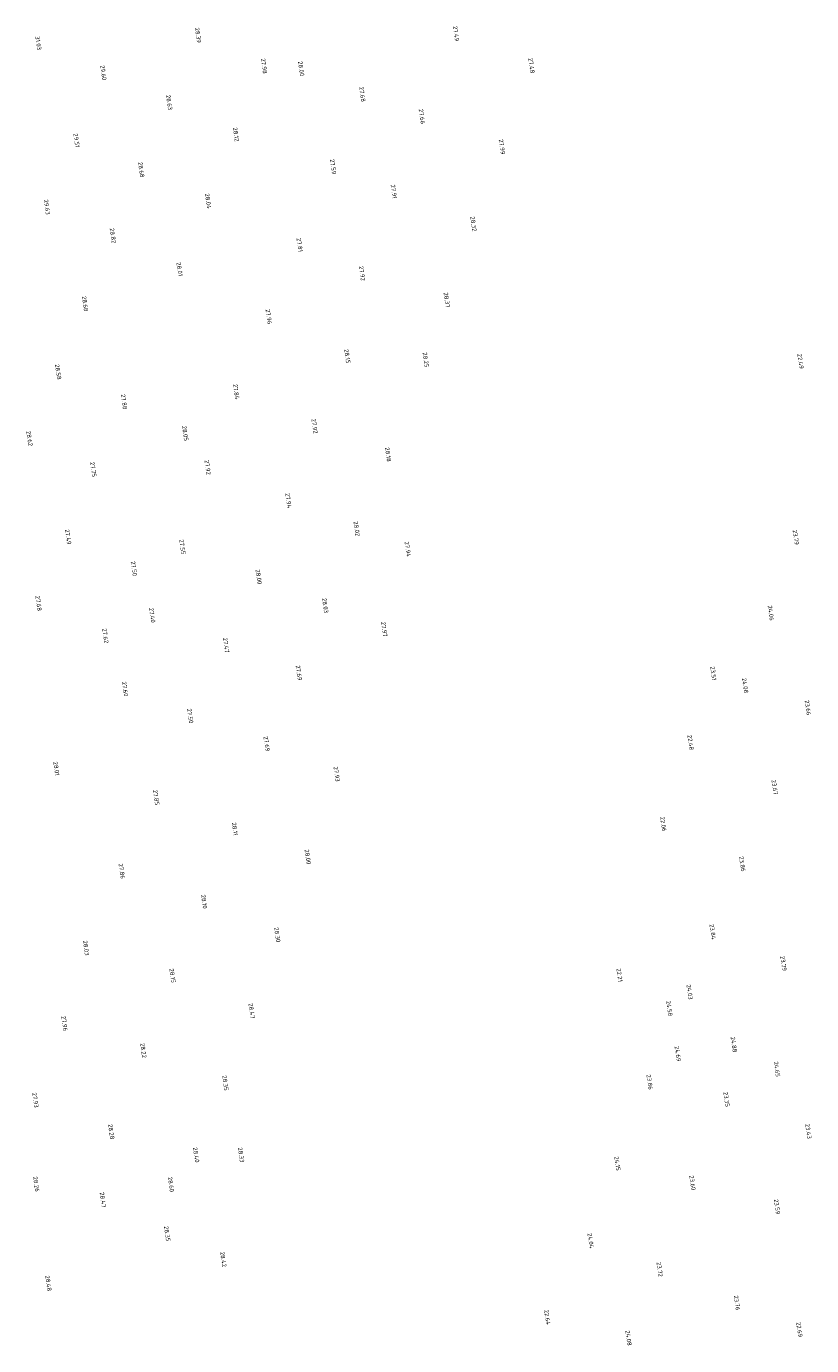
# Model space of a CAD drawing. Extents: x 184312 to 185605, y 346435 to 348273.
# Tile 6 of 18: x 184312 to 184636, y 347173 to 347717. Entities that reach past the tile are written whole.
import ezdxf
from ezdxf.enums import TextEntityAlignment as Align

# ---------------------------------------------------------------- set-up
doc = ezdxf.new("R2010")
doc.units = 0
doc.layers.add('rijk_10Anno', color=254, linetype='Continuous')
doc.styles.add('NLCS-ISO-ANNOTATIVE-T18', font='NLCS-ISO.ttf', dxfattribs={"height": 1.8})

# ---------------------------------------------------------------- blocks, each defined once
blk = doc.blocks.new('SAL-HOOGTELABEL-SO')
at = {"color": 0, "linetype": 'ByBlock', "lineweight": -2, "style": 'NLCS-ISO-ANNOTATIVE-T18'}
blk.add_attdef('HOOGTE', text='', height=1.8, dxfattribs=at).set_placement((2.79, 0), align=Align.RIGHT)

msp = doc.modelspace()

# ---------------------------------------------------------------- block references
at = {"layer": 'rijk_10Anno', "color": 254, "rotation": 278.271}
for p, values in [((184382.3, 347713.26, 28.39), {'HOOGTE': '28.39'}), ((184488.68, 347713.98, 27.49), {'HOOGTE': '27.49'}), ((184316.39, 347710.31, 31.03), {'HOOGTE': '31.03'}), ((184343.25, 347697.85, 29.6), {'HOOGTE': '29.60'}), ((184409.51, 347700.57, 27.98), {'HOOGTE': '27.98'}), ((184424.81, 347699.54, 28), {'HOOGTE': '28.00'}), ((184519.79, 347700.72, 27.48), {'HOOGTE': '27.48'}), ((184370.4, 347685.55, 28.63), {'HOOGTE': '28.63'}), ((184450.02, 347688.93, 27.68), {'HOOGTE': '27.68'}), ((184474.6, 347679.82, 27.66), {'HOOGTE': '27.66'}), ((184332.15, 347670.11, 29.51), {'HOOGTE': '29.51'}), ((184397.9, 347672.62, 28.11), {'HOOGTE': '28.12'}), ((184507.61, 347667.27, 27.99), {'HOOGTE': '27.99'}), ((184358.87, 347657.77, 28.68), {'HOOGTE': '28.68'}), ((184437.99, 347659.09, 27.59), {'HOOGTE': '27.59'}), ((184462.99, 347649.04, 27.91), {'HOOGTE': '27.91'}), ((184320, 347642.42, 29.63), {'HOOGTE': '29.63'}), ((184386.45, 347644.89, 28.04), {'HOOGTE': '28.04'}), ((184347.19, 347630.62, 28.82), {'HOOGTE': '28.82'}), ((184495.87, 347635.52, 28.32), {'HOOGTE': '28.32'}), ((184424.15, 347627.05, 27.81), {'HOOGTE': '27.81'}), ((184374.63, 347617.04, 28.01), {'HOOGTE': '28.01'}), ((184449.9, 347615.14, 27.91), {'HOOGTE': '27.92'}), ((184484.88, 347604.13, 28.37), {'HOOGTE': '28.37'}), ((184335.7, 347602.5, 28.68), {'HOOGTE': '28.68'}), ((184411.46, 347597.23, 27.96), {'HOOGTE': '27.96'}), ((184443.8, 347581.11, 28.15), {'HOOGTE': '28.15'}), ((184476.23, 347579.43, 28.25), {'HOOGTE': '28.25'}), ((184630.73, 347578.85, 22.49), {'HOOGTE': '22.49'}), ((184324.59, 347574.41, 28.58), {'HOOGTE': '28.58'}), ((184398.04, 347566.29, 27.84), {'HOOGTE': '27.84'}), ((184351.77, 347562.09, 27.88), {'HOOGTE': '27.88'}), ((184377, 347549.15, 28.05), {'HOOGTE': '28.05'}), ((184430.35, 347552.18, 27.92), {'HOOGTE': '27.92'}), ((184312.79, 347547.01, 28.62), {'HOOGTE': '28.62'}), ((184460.65, 347540.57, 28.18), {'HOOGTE': '28.18'}), ((184339.07, 347534.32, 27.75), {'HOOGTE': '27.75'}), ((184386.25, 347535.16, 27.92), {'HOOGTE': '27.92'}), ((184419.54, 347521.39, 27.94), {'HOOGTE': '27.94'}), ((184328.73, 347506.4, 27.49), {'HOOGTE': '27.49'}), ((184447.73, 347509.85, 28.02), {'HOOGTE': '28.02'}), ((184628.79, 347506.28, 23.79), {'HOOGTE': '23.79'}), ((184375.82, 347502.33, 27.55), {'HOOGTE': '27.55'}), ((184468.78, 347501.36, 27.94), {'HOOGTE': '27.94'}), ((184355.84, 347493.4, 27.5), {'HOOGTE': '27.50'}), ((184407.31, 347490.01, 28), {'HOOGTE': '28.00'}), ((184316.54, 347479.04, 27.68), {'HOOGTE': '27.68'}), ((184363.38, 347474.17, 27.4), {'HOOGTE': '27.40'}), ((184434.73, 347478.17, 28.03), {'HOOGTE': '28.03'}), ((184618.51, 347475.05, 24.06), {'HOOGTE': '24.06'}), ((184459.04, 347468.41, 27.97), {'HOOGTE': '27.97'}), ((184344.06, 347465.74, 27.62), {'HOOGTE': '27.62'}), ((184393.85, 347461.81, 27.46), {'HOOGTE': '27.47'}), ((184423.87, 347450.38, 27.68), {'HOOGTE': '27.69'}), ((184594.76, 347450.42, 23.51), {'HOOGTE': '23.51'}), ((184352.2, 347443.76, 27.6), {'HOOGTE': '27.60'}), ((184607.9, 347445.14, 24.08), {'HOOGTE': '24.08'}), ((184633.76, 347436.03, 23.66), {'HOOGTE': '23.66'}), ((184379.03, 347432.65, 27.5), {'HOOGTE': '27.50'}), ((184410.58, 347421.15, 27.69), {'HOOGTE': '27.69'}), ((184585.4, 347421.64, 22.48), {'HOOGTE': '22.48'}), ((184323.85, 347411.1, 28.01), {'HOOGTE': '28.01'}), ((184439.48, 347408.68, 27.93), {'HOOGTE': '27.93'}), ((184620.07, 347403.3, 23.66), {'HOOGTE': '23.67'}), ((184365.02, 347399.02, 27.85), {'HOOGTE': '27.85'}), ((184397.4, 347386.4, 28.11), {'HOOGTE': '28.11'}), ((184574.13, 347388.13, 22.06), {'HOOGTE': '22.06'}), ((184427.55, 347374.55, 28), {'HOOGTE': '28.00'}), ((184606.72, 347371.6, 23.86), {'HOOGTE': '23.86'}), ((184350.84, 347368.59, 27.86), {'HOOGTE': '27.86'}), ((184384.77, 347356.26, 28.09), {'HOOGTE': '28.10'}), ((184414.95, 347342.4, 28.3), {'HOOGTE': '28.30'}), ((184594.51, 347343.59, 23.84), {'HOOGTE': '23.84'}), ((184336.12, 347336.96, 28.02), {'HOOGTE': '28.03'}), ((184556.07, 347326.04, 22.2), {'HOOGTE': '22.21'}), ((184623.7, 347330.59, 23.79), {'HOOGTE': '23.79'}), ((184371.72, 347325.71, 28.15), {'HOOGTE': '28.15'}), ((184585.02, 347318.81, 24.02), {'HOOGTE': '24.03'}), ((184404.41, 347310.99, 28.47), {'HOOGTE': '28.47'}), ((184576.68, 347311.94, 24.58), {'HOOGTE': '24.58'}), ((184327.23, 347305.79, 27.96), {'HOOGTE': '27.96'}), ((184359.72, 347294.72, 28.22), {'HOOGTE': '28.22'}), ((184580.13, 347293.3, 24.69), {'HOOGTE': '24.69'}), ((184603.26, 347297.05, 24.88), {'HOOGTE': '24.88'}), ((184621.03, 347286.94, 24.65), {'HOOGTE': '24.65'}), ((184393.54, 347281.28, 28.35), {'HOOGTE': '28.35'}), ((184568.52, 347281.64, 23.86), {'HOOGTE': '23.86'}), ((184315.2, 347274.24, 27.93), {'HOOGTE': '27.93'}), ((184600.23, 347274.56, 23.35), {'HOOGTE': '23.35'}), ((184346.52, 347261.16, 28.28), {'HOOGTE': '28.28'}), ((184633.98, 347261.37, 23.43), {'HOOGTE': '23.43'}), ((184381.51, 347251.59, 28.4), {'HOOGTE': '28.40'}), ((184400.04, 347251.62, 28.33), {'HOOGTE': '28.33'}), ((184555.17, 347248.26, 24.15), {'HOOGTE': '24.15'}), ((184315.57, 347239.58, 28.26), {'HOOGTE': '28.26'}), ((184371.13, 347239.47, 28.6), {'HOOGTE': '28.60'}), ((184586.18, 347240.16, 23.6), {'HOOGTE': '23.60'}), ((184343.05, 347233.05, 28.47), {'HOOGTE': '28.47'}), ((184621.05, 347230.27, 23.59), {'HOOGTE': '23.59'}), ((184369.56, 347219.13, 28.35), {'HOOGTE': '28.35'}), ((184544.19, 347216.23, 24.04), {'HOOGTE': '24.04'}), ((184392.7, 347208.53, 28.41), {'HOOGTE': '28.42'}), ((184572.65, 347204.5, 23.72), {'HOOGTE': '23.72'}), ((184320.6, 347198.6, 28.48), {'HOOGTE': '28.48'}), ((184604.52, 347190.64, 23.75), {'HOOGTE': '23.76'}), ((184526.32, 347184.7, 22.64), {'HOOGTE': '22.64'}), ((184630.26, 347179.63, 22.69), {'HOOGTE': '22.69'}), ((184559.84, 347176.09, 24.07), {'HOOGTE': '24.08'})]:
    msp.add_blockref('SAL-HOOGTELABEL-SO', p, dxfattribs=at).add_auto_attribs(values)

doc.saveas('drawing.dxf')
